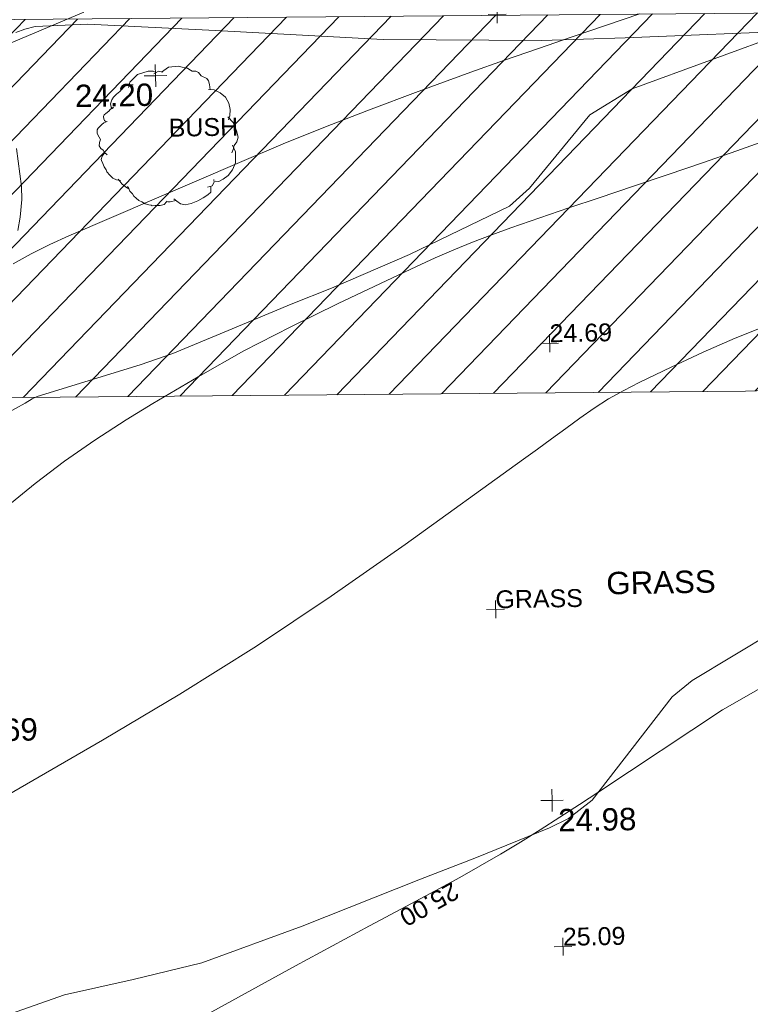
# Model space of a CAD drawing. Header units: millimetres. Extents: x -287732 to 520720, y -88450 to 287754.
# Tile 123 of 256: x -258796 to -246548, y 154196 to 170693. Entities that reach past the tile are written whole.
import ezdxf

# ---------------------------------------------------------------- set-up
doc = ezdxf.new("R2010")
doc.units = ezdxf.units.MM
doc.linetypes.add('IMPORT-UG_ELEC_STREET LIGHTING_QLB2 _2_', pattern=[2700, 1500, -300, 0, -250, 150, -300, 0, -200])
for name, color, linetype, lineweight, true_color in [('00_TOPO_LEVEL_SPOT', 7, 'Continuous', 9, 0x666666), ('00_UAV_FORM_LINES', 7, 'Continuous', 9, 0x666666), ('01_DTM_CONTOUR_MJR', 7, 'Continuous', 9, 0x7f3f00), ('01_DTM_CONTOUR_MNR', 7, 'Continuous', 9, 0xa5a552), ('12333-PUM-2D-U-0001-C01 - Rev2_REVIT IMPORT_dwg', 7, 'Continuous', 9, 0x767676), ('BUSH', 7, 'Continuous', 9, 0x00a500), ('BUSH_TXT', 7, 'Continuous', 9, 0x00a500), ('CONTOURS_INDEX', 4, 'Continuous', 9, 0x00ffff), ('CONTOURS_INDEX_LVL', 4, 'Continuous', 9, 0x00ffff), ('CONTOURS_MINOR', 7, 'Continuous', 9, 0x00a5a5), ('PUM-UNABLE TO SURVEY', 190, 'Continuous', 9, 0x7f00ff), ('SPOT_HEIGHTS_LVL', 7, 'Continuous', 9, 0x00a500)]:
    doc.layers.add(name, color=color, linetype=linetype, lineweight=lineweight, true_color=true_color)
for name, color, linetype, lineweight in [('00_TOPO_SURVEY_TEXT', 7, 'Continuous', 9), ('CHANGE_OF_SURFACE_LVL', 7, 'Continuous', 9), ('Text', 7, 'Continuous', 9), ('TEXT_TXT', 7, 'Continuous', 9)]:
    doc.layers.add(name, color=color, linetype=linetype, lineweight=lineweight)
doc.styles.add('Arial_3', font='arial.ttf', dxfattribs={"height": 300})
doc.styles.add('Swis721 Lt BT_2', font='swissl.ttf', dxfattribs={"height": 375})

# ---------------------------------------------------------------- blocks, each defined once
blk = doc.blocks.new('12333-PUM-2D-U-0001-C01 - Rev2_REVIT IMPORT_dwg_MM-2077200-Site Location Plan Proposed')
at = {"layer": '00_TOPO_LEVEL_SPOT', "color": 254, "true_color": 0xcccccc, "flags": 128}
for points in [[(500, 0), (0, 0), (0, 500)], [(0, -500), (0, 0), (-500, 0)]]:
    blk.add_lwpolyline(points, dxfattribs=at)
blk = doc.blocks.new('12333-PUM-2D-U-0001-C01 - Rev2_REVIT IMPORT_dwg_MGS62954_T2_Galway_ITM_3d_Rev1-2077680-Site Location Plan Proposed')
at = {"layer": '00_UAV_FORM_LINES', "color": 254, "true_color": 0xcccccc, "flags": 128}
for points in [[(533659375, 725730193), (533656327, 725730127), (533654929, 725730105), (533652267, 725730165), (533649459, 725730366), (533647325, 725730508), (533646437, 725730488), (533646266, 725730447), (533646112, 725730392)], [(533646092, 725728451), (533646164, 725727811), (533646167, 725727594), (533646134, 725727299), (533646091, 725727075)]]:
    blk.add_lwpolyline(points, dxfattribs=at)
at = {"layer": '01_DTM_CONTOUR_MJR', "color": 254, "true_color": 0xcccccc, "flags": 128}
blk.add_lwpolyline([(533645030, 725713720), (533646650, 725714256), (533647806, 725714496), (533648959, 725714750), (533650650, 725715340), (533652650, 725716090), (533653566, 725716424), (533654828, 725716910), (533655146, 725717064), (533655550, 725717365), (533656920, 725719070), (533657263, 725719340), (533658650, 725720141)], dxfattribs=at)
at = {"layer": '01_DTM_CONTOUR_MNR', "color": 254, "true_color": 0xcccccc, "flags": 128}
blk.add_lwpolyline([(533645502, 725723834), (533646161, 725724179), (533646283, 725724251), (533646365, 725724287), (533648099, 725724789), (533648650, 725724968), (533649584, 725725340), (533650650, 725725762), (533651328, 725726018), (533652650, 725726559), (533654339, 725727340), (533654680, 725727632), (533655713, 725728844), (533656429, 725729268), (533659070, 725730180)], dxfattribs=at)
at = {"xscale": 0.375, "yscale": 0.375, "zscale": 0.375}
for p in [(533648442, 725729627), (533654878, 725717371)]:
    blk.add_blockref('12333-PUM-2D-U-0001-C01 - Rev2_REVIT IMPORT_dwg_MM-2077200-Site Location Plan Proposed', p, dxfattribs=at)
at = {"layer": '00_TOPO_LEVEL_SPOT', "char_height": 375, "width": 1495.9, "attachment_point": 1, "line_spacing_factor": 1.005062, "style": 'Swis721 Lt BT_2'}
for s, insert in [('24.20', (533647086, 725729499)), ('24.69', (533644967, 725718901)), ('24.98', (533654974, 725717224))]:
    blk.add_mtext(s, dxfattribs=dict(at, insert=insert))
at = {"layer": '00_TOPO_SURVEY_TEXT', "color": 251, "true_color": 0x666666, "insert": (533655850, 725721181), "char_height": 375, "width": 2018.28, "attachment_point": 1, "line_spacing_factor": 1.005062, "style": 'Swis721 Lt BT_2'}
blk.add_mtext('GRASS', dxfattribs=at)
blk = doc.blocks.new('12333-PUM-2D-U-0001-C01 - Rev2_REVIT IMPORT_dwg_SPOT-2077713-Site Location Plan Proposed')
at = {"layer": 'Text', "color": 253, "true_color": 0xaaaaaa}
for p, q in [((-500, 0), (500, 0)), ((0, 500), (0, -500))]:
    blk.add_line(p, q, dxfattribs=at)
blk = doc.blocks.new('12333-PUM-2D-U-0001-C01 - Rev2_REVIT IMPORT_dwg_BUSHES-2077802-Site Location Plan Proposed')
at = {"layer": 'BUSH', "color": 254, "true_color": 0xeaeaea, "flags": 128}
for points in [[(6904, 113584), (6928, 113672), (7060, 113796), (7242, 113852), (7327, 113850), (7366, 113826)], [(7334, 113803), (7415, 113847), (7485, 113829)], [(7461, 113831), (7582, 113910), (7748, 113927), (7809, 113910), (7848, 113894), (7879, 113901), (7979, 113838), (8042, 113836), (8081, 113812), (8127, 113759), (8220, 113710), (8249, 113670), (8263, 113612), (8276, 113518)], [(6529, 112463), (6483, 112500), (6461, 112540), (6422, 112570), (6400, 112617), (6400, 112610), (6403, 112668), (6420, 112722), (6398, 112762), (6369, 112822), (6369, 112853), (6371, 112881), (6386, 112911), (6451, 112970), (6483, 113000), (6539, 113021), (6524, 113014), (6493, 113037), (6486, 113068), (6478, 113105), (6488, 113135), (6520, 113156), (6568, 113194), (6593, 113222), (6617, 113236), (6648, 113259), (6634, 113236), (6610, 113259), (6602, 113313), (6622, 113380), (6653, 113425), (6704, 113476), (6760, 113518), (6799, 113563), (6841, 113600), (6865, 113614), (6911, 113628), (6984, 113626)], [(8244, 113528), (8339, 113518), (8439, 113469), (8531, 113392), (8584, 113292), (8604, 113187), (8599, 113079), (8575, 113014)], [(8560, 113065), (8653, 112965), (8701, 112827), (8730, 112722), (8704, 112640), (8662, 112580), (8645, 112512), (8619, 112461)], [(8631, 112589), (8682, 112475), (8677, 112292), (8626, 112173), (8553, 112078), (8465, 112022), (8392, 111984), (8329, 111987)], [(6743, 112026), (6680, 112043), (6619, 112068), (6566, 112122), (6520, 112176), (6505, 112213), (6476, 112260), (6454, 112320), (6432, 112367), (6425, 112383), (6442, 112442), (6476, 112479), (6490, 112493)], [(6880, 111886), (6826, 111919), (6765, 111973), (6736, 112019), (6704, 112050)], [(8307, 112017), (8312, 111973), (8280, 111912), (8200, 111893)], [(7509, 111655), (7468, 111613), (7405, 111599), (7320, 111601), (7271, 111597), (7249, 111604), (7210, 111613), (7154, 111629), (7094, 111662), (7047, 111685), (7001, 111725), (6962, 111762), (6940, 111802), (6901, 111849), (6880, 111893), (6858, 111924)], [(8256, 111905), (8254, 111807), (8205, 111765), (8125, 111713), (8037, 111664), (7925, 111622), (7823, 111601), (7743, 111620), (7682, 111667), (7636, 111706)], [(7668, 111674), (7573, 111655), (7534, 111655), (7502, 111671)]]:
    blk.add_lwpolyline(points, dxfattribs=at)
blk = doc.blocks.new('12333-PUM-2D-U-0001-C01 - Rev2_REVIT IMPORT_dwg_SPOT-2077769-Site Location Plan Proposed')
at = {"layer": 'CHANGE_OF_SURFACE_LVL', "color": 253, "true_color": 0xaaaaaa}
for p, q in [((-500, 0), (500, 0)), ((0, 500), (0, -500))]:
    blk.add_line(p, q, dxfattribs=at)
blk = doc.blocks.new('12333-PUM-2D-U-0001-C01 - Rev2_REVIT IMPORT_dwg_SPOT-2077775-Site Location Plan Proposed')
at = {"layer": 'SPOT_HEIGHTS_LVL', "color": 9, "true_color": 0xaae1aa}
for p, q in [((-500, 0), (500, 0)), ((0, 500), (0, -500))]:
    blk.add_line(p, q, dxfattribs=at)
blk = doc.blocks.new('12333-PUM-2D-U-0001-C01 - Rev2_REVIT IMPORT_dwg-1620468-Site Location Plan Proposed')
at = {"layer": 'PUM-UNABLE TO SURVEY', "true_color": 0xffffd4}
h = blk.add_hatch(dxfattribs=at)
h.set_pattern_fill('FP_7', style=0, pattern_type=2)
h.set_pattern_definition([(45, (17806.85, 71259.64), (-441.942, 441.942), [])])
h.paths.add_polyline_path([(30061, 27760), (30456, 39449), (30533, 50623), (30585, 62474), (30708, 75050), (30853, 85624), (30968, 97010), (31259, 114210), (19365, 114631), (4354, 114760), (4389, 108427), (17157, 108318), (26261, 108435), (25725, 96363), (25402, 84043), (25100, 71572), (25029, 58626), (24920, 45261), (24821, 38014), (24564, 37097), (24378, 36217), (20238, 32661), (5660, 33301), (5349, 28242), (24233, 27869)])
h.paths.add_polyline_path([(25887, 27906), (25925, 28364), (26420, 28287), (26414, 27906)])
h.paths.add_polyline_path([(24820, 113860), (24827, 114241), (25392, 114241), (25385, 113860)])
at = {"layer": 'CONTOURS_INDEX', "color": 131, "true_color": 0xaaffff, "flags": 128}
for points in [[(4734, 114283), (6178, 114859)], [(5662, 96823), (8822, 98490), (9447, 98818), (10072, 99144), (10698, 99467), (11325, 99789), (11885, 100074), (12231, 100255), (12575, 100440), (12916, 100632), (13254, 100828), (13590, 101029), (13924, 101232), (14256, 101439), (14586, 101647), (16682, 102987), (17798, 103595)]]:
    blk.add_lwpolyline(points, dxfattribs=at)
at = {"layer": 'CONTOURS_MINOR', "color": 254, "true_color": 0xaae1e1, "flags": 128}
for points in [[(4919, 110662), (5227, 110825), (5542, 110975), (5862, 111114), (8745, 112297), (9482, 112592), (10222, 112878), (10967, 113152), (11715, 113418), (12083, 113546), (12650, 113739), (13218, 113931), (13787, 114118), (14357, 114303), (15498, 114669)], [(4735, 106591), (5224, 106975), (5724, 107343), (6241, 107687), (6769, 108015), (7219, 108281), (7988, 108717), (8765, 109136), (9555, 109529), (10355, 109905), (11680, 110501), (11994, 110638), (12310, 110769), (12629, 110891), (12951, 111008), (13275, 111119), (13599, 111228), (13925, 111334), (14251, 111438), (14762, 111597), (15343, 111781), (15924, 111967), (16503, 112156), (17082, 112347), (18769, 112911)], [(3917, 101347), (6280, 102655), (7591, 103407), (8886, 104186), (10157, 105003), (11411, 105847), (13416, 107240), (13656, 107407), (13895, 107574), (14134, 107743), (14372, 107911), (14615, 108073), (14862, 108226), (15118, 108365), (15380, 108494), (15920, 108742), (16459, 108980), (17003, 109206), (17554, 109416)]]:
    blk.add_lwpolyline(points, dxfattribs=at)
at = {"layer": 'PUM-UNABLE TO SURVEY', "color": 7, "true_color": 0xffffd4, "flags": 128}
blk.add_lwpolyline([(30585, 62474), (30704, 74816), (30853, 85624), (30968, 97010), (31259, 114210), (19365, 114631), (4354, 114760), (4389, 108427), (17157, 108318), (26261, 108435), (25725, 96363), (25402, 84043), (25100, 71572)], dxfattribs=at)
for name, p in [('12333-PUM-2D-U-0001-C01 - Rev2_REVIT IMPORT_dwg_MGS62954_T2_Galway_ITM_3d_Rev1-2077680-Site Location Plan Proposed', (-533641080, -725615854)), ('12333-PUM-2D-U-0001-C01 - Rev2_REVIT IMPORT_dwg_BUSHES-2077802-Site Location Plan Proposed', (0, 0))]:
    blk.add_blockref(name, p)
at = {"xscale": 0.3, "yscale": 0.3, "zscale": 0.3}
for name, p in [('12333-PUM-2D-U-0001-C01 - Rev2_REVIT IMPORT_dwg_SPOT-2077769-Site Location Plan Proposed', (13107, 114704)), ('12333-PUM-2D-U-0001-C01 - Rev2_REVIT IMPORT_dwg_SPOT-2077775-Site Location Plan Proposed', (13891, 109177)), ('12333-PUM-2D-U-0001-C01 - Rev2_REVIT IMPORT_dwg_SPOT-2077713-Site Location Plan Proposed', (12906, 104735)), ('12333-PUM-2D-U-0001-C01 - Rev2_REVIT IMPORT_dwg_SPOT-2077775-Site Location Plan Proposed', (13938, 99063))]:
    blk.add_blockref(name, p, dxfattribs=at)
at = {"layer": 'BUSH_TXT', "insert": (7568, 113047), "char_height": 300, "width": 1388.33, "attachment_point": 1, "line_spacing_factor": 0.941778, "style": 'Arial_3'}
blk.add_mtext('BUSH', dxfattribs=at)
at = {"layer": 'CONTOURS_INDEX_LVL', "insert": (12243, 99927), "char_height": 300, "width": 1256.11, "attachment_point": 1, "rotation": 208.0671, "line_spacing_factor": 0.941778, "style": 'Arial_3'}
blk.add_mtext('25.00', dxfattribs=at)
at = {"layer": 'SPOT_HEIGHTS_LVL', "char_height": 300, "width": 1256.11, "attachment_point": 1, "line_spacing_factor": 0.941778, "style": 'Arial_3'}
for s, insert in [('24.69', (13891, 109492)), ('25.09', (13938, 99378))]:
    blk.add_mtext(s, dxfattribs=dict(at, insert=insert))
at = {"layer": 'TEXT_TXT', "insert": (12906, 105050), "char_height": 300, "width": 1751.95, "attachment_point": 1, "line_spacing_factor": 0.941778, "style": 'Arial_3'}
blk.add_mtext('GRASS', dxfattribs=at)

msp = doc.modelspace()

# ---------------------------------------------------------------- block references
at = {"layer": '12333-PUM-2D-U-0001-C01 - Rev2_REVIT IMPORT_dwg', "color": 254, "linetype": 'IMPORT-UG_ELEC_STREET LIGHTING_QLB2 _2_', "true_color": 0xffd4d4, "rotation": 0.9999999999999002}
msp.add_blockref('12333-PUM-2D-U-0001-C01 - Rev2_REVIT IMPORT_dwg-1620468-Site Location Plan Proposed', (-261895, 55870), dxfattribs=at)

doc.saveas('drawing.dxf')
